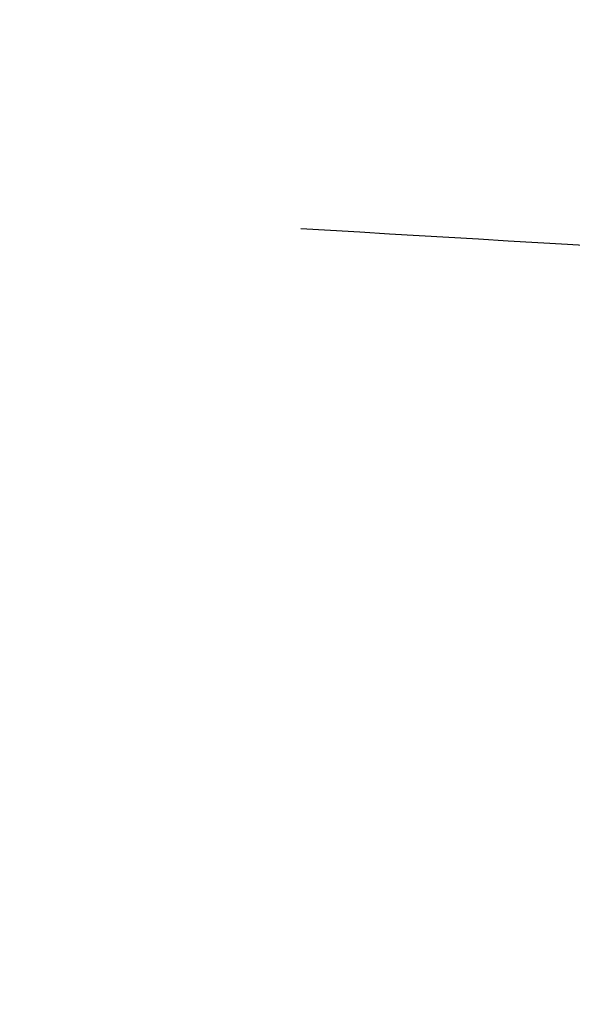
# Model space of a CAD drawing. Header units: millimetres. Extents: x -418 to 440, y -273 to 486.
# Tile 149 of 256: x -399.512 to -399.347, y -85.711 to -85.416. Entities that reach past the tile are written whole.
import ezdxf

# ---------------------------------------------------------------- set-up
doc = ezdxf.new("R2010")
doc.units = ezdxf.units.MM
doc.layers.add('mousse 2', color=7, linetype='Continuous', true_color=0x616161)

msp = doc.modelspace()

# ---------------------------------------------------------------- linework, layer by layer
at = {"layer": 'mousse 2'}
msp.add_open_spline([(-416.67251, -87.36814, 345.09609), (-408.01045, -85.79665, 247.32967), (-399.34838, -84.22517, 149.56325)], degree=2, dxfattribs=at)
for points, weights in [([(-399.359, -84.38246, 149.56317), (-389.815, -85.02133, 40), (-280.08066, -92.36688, 40)], [1, 0.737215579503, 1]), ([(-399.37341, -84.6007, 149.56298), (-389.82828, -85.22464, 40), (-280.08275, -92.39846, 40)], [1, 0.737216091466, 1]), ([(-399.40133, -85.03869, 149.56262), (-389.85398, -85.63266, 40), (-280.08678, -92.46168, 40)], [1, 0.737217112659, 1]), ([(-399.42795, -85.47844, 149.56226), (-389.87847, -86.04231, 40), (-280.09061, -92.52492, 40)], [1, 0.737218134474, 1])]:
    msp.add_rational_spline(points, weights, degree=2, dxfattribs=at)

doc.saveas('drawing.dxf')
